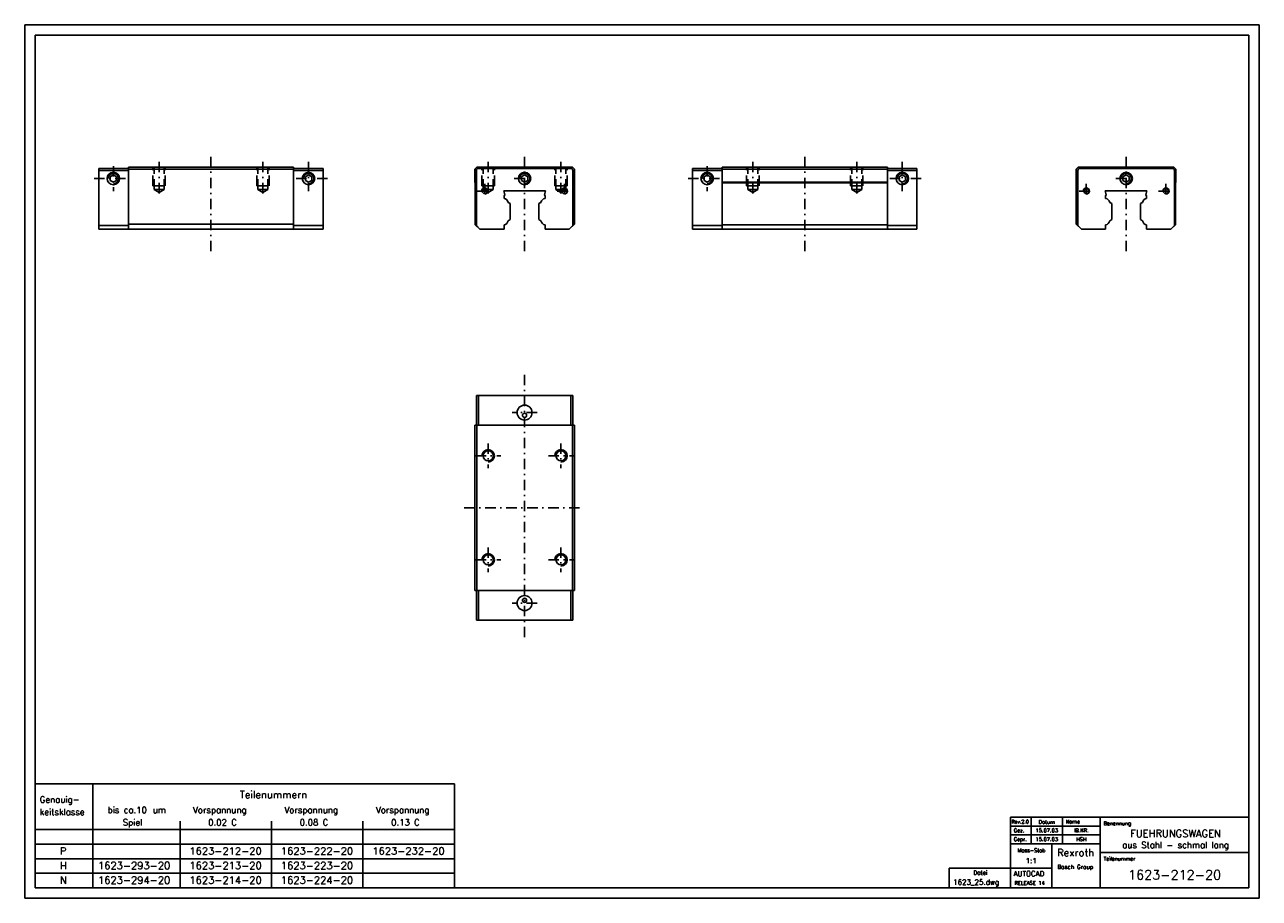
# Model space of a CAD drawing. Extents: x 0 to 594, y 0 to 420.
import ezdxf
from ezdxf.enums import TextEntityAlignment as Align

# ---------------------------------------------------------------- set-up
doc = ezdxf.new("R2010")
doc.units = 0
doc.header["$LTSCALE"] = 10
doc.header["$MEASUREMENT"] = 0
for name, pattern in [('AUSGEZOGEN', [0]), ('GESTRICHELT', [0.75, 0.5, -0.25]), ('STRICHPUNKT', [1, 0.5, -0.25, 0, -0.25])]:
    doc.linetypes.add(name, pattern=pattern)
for name, color, linetype in [('L2STAR', 2, 'AUSGEZOGEN'), ('L3STAR', 3, 'AUSGEZOGEN'), ('L5STAR', 7, 'AUSGEZOGEN'), ('M2STAR', 2, 'STRICHPUNKT'), ('T2STAR', 2, 'AUSGEZOGEN'), ('T3STAR', 3, 'AUSGEZOGEN'), ('U2STAR', 2, 'GESTRICHELT')]:
    doc.layers.add(name, color=color, linetype=linetype)
doc.styles.add('SIMPLEX8', font='SIMPLEX8.shx')

msp = doc.modelspace()

# ---------------------------------------------------------------- linework, layer by layer
at = {"layer": 'L2STAR'}
for p, q in [((594, 420), (0, 420)), ((0, 420), (0, 0)), ((594, 0), (594, 420)), ((35.67679, 349.927876), (49.87679, 349.927876)), ((143.57679, 349.927876), (129.37679, 349.927876)), ((321.34861, 349.927876), (335.54861, 349.927876)), ((429.24861, 349.927876), (415.04861, 349.927876)), ((206.75, 26), (5, 26)), ((206.75, 19), (5, 19)), ((206.75, 12), (5, 12)), ((0, 0), (594, 0))]:
    msp.add_line(p, q, dxfattribs=at)
for centre, radius in [((42.67679, 346.027876), 2.5), ((136.57679, 346.027876), 2.5), ((240.506695, 346.027876), 2.5), ((328.34861, 346.027876), 2.5), ((422.24861, 346.027876), 2.5), ((529.91811, 346.027876), 2.5), ((221.356695, 340.027876), 1.5), ((259.656695, 340.027876), 1.5), ((510.76811, 340.027876), 1.5), ((549.06811, 340.027876), 1.5), ((223.006695, 212.72532), 3), ((258.006695, 212.72532), 3), ((223.006695, 162.72532), 3), ((258.006695, 162.72532), 3)]:
    msp.add_arc(centre, radius, 270, 180, dxfattribs=at)
at = {"layer": 'L3STAR'}
for p, q in [((589, 415), (5, 415)), ((5, 415), (5, 5)), ((589, 5), (589, 415)), ((206.75, 55), (5, 55)), ((32.75, 55), (32.75, 5)), ((206.75, 55), (206.75, 5)), ((74.75, 37.020784), (74.75, 5)), ((118.75, 37.020784), (118.75, 5)), ((162.75, 37.020784), (162.75, 5)), ((589, 38.99993), (474.25, 38.99993)), ((474.25, 38.99993), (474.25, 5)), ((484.25, 38.99993), (484.25, 26.24993)), ((499.25, 26.24993), (499.25, 38.99993)), ((517.5, 38.99993), (517.5, 5)), ((206.75, 33), (5, 33)), ((474.25, 34.74993), (517.5, 34.74993)), ((517.5, 30.49993), (474.25, 30.49993)), ((474.25, 26.24993), (517.5, 26.24993)), ((494.25, 26.24993), (494.25, 5)), ((517.5, 21.99993), (589, 21.99993)), ((444.75, 14.543841), (444.75, 5)), ((444.75, 14.543841), (474.25, 14.543841)), ((474.25, 14.543841), (494.25, 14.543841)), ((5, 5), (589, 5))]:
    msp.add_line(p, q, dxfattribs=at)
at = {"layer": 'L5STAR'}
for p, q in [((35.67679, 349.927876), (35.67679, 350.927876)), ((35.67679, 350.927876), (49.87679, 350.927876)), ((35.97679, 350.927876), (49.87679, 350.927876)), ((129.37679, 351.527876), (49.87679, 351.527876)), ((49.87679, 351.527876), (49.87679, 350.527876)), ((129.37679, 350.527876), (49.87679, 350.527876)), ((49.87679, 324.127876), (49.87679, 350.527876)), ((129.37679, 351.527876), (129.37679, 350.527876)), ((143.57679, 350.927876), (129.37679, 350.927876)), ((129.37679, 324.127876), (129.37679, 350.527876)), ((143.57679, 350.927876), (143.57679, 349.927876)), ((216.506695, 350.527876), (217.506695, 351.527876)), ((216.506695, 350.527876), (216.506695, 344.327876)), ((263.506695, 351.527876), (217.506695, 351.527876)), ((262.706695, 350.927876), (218.306695, 350.927876)), ((263.506695, 351.527876), (264.506695, 350.527876)), ((264.506695, 324.127876), (264.506695, 350.527876)), ((321.34861, 350.927876), (335.54861, 350.927876)), ((321.34861, 349.927876), (321.34861, 350.927876)), ((321.64861, 350.927876), (335.54861, 350.927876)), ((335.54861, 351.527876), (415.04861, 351.527876)), ((335.54861, 350.527876), (335.54861, 351.527876)), ((335.54861, 350.527876), (415.04861, 350.527876)), ((335.54861, 350.527876), (335.54861, 344.327876)), ((415.04861, 350.527876), (415.04861, 351.527876)), ((429.24861, 350.927876), (415.04861, 350.927876)), ((415.04861, 350.527876), (415.04861, 344.327876)), ((429.24861, 350.927876), (429.24861, 349.927876)), ((506.91811, 351.527876), (505.91811, 350.527876)), ((505.91811, 324.127876), (505.91811, 350.527876)), ((506.91811, 351.527876), (552.91811, 351.527876)), ((552.11811, 350.927876), (507.71811, 350.927876)), ((553.91811, 350.527876), (552.91811, 351.527876)), ((553.91811, 350.527876), (553.91811, 344.327876)), ((35.67679, 323.398587), (35.67679, 349.927876)), ((41.17679, 346.893902), (42.67679, 347.759927)), ((41.17679, 345.161851), (41.17679, 346.893902)), ((41.17679, 345.161851), (42.67679, 344.295825)), ((42.67679, 347.759927), (44.17679, 346.893902)), ((42.67679, 344.295825), (44.17679, 345.161851)), ((44.17679, 345.161851), (44.17679, 346.893902)), ((135.07679, 346.893902), (136.57679, 347.759927)), ((135.07679, 345.161851), (135.07679, 346.893902)), ((135.07679, 345.161851), (136.57679, 344.295825)), ((136.57679, 347.759927), (138.07679, 346.893902)), ((136.57679, 344.295825), (138.07679, 345.161851)), ((138.07679, 345.161851), (138.07679, 346.893902)), ((143.57679, 349.927876), (143.57679, 323.398587)), ((217.306695, 349.927876), (217.306695, 323.398587)), ((239.006695, 346.893902), (240.506695, 347.759927)), ((239.006695, 345.161851), (239.006695, 346.893902)), ((239.006695, 345.161851), (240.506695, 344.295825)), ((240.506695, 347.759927), (242.006695, 346.893902)), ((240.506695, 344.295825), (242.006695, 345.161851)), ((242.006695, 345.161851), (242.006695, 346.893902)), ((263.706695, 323.398587), (263.706695, 349.927876)), ((321.34861, 323.398587), (321.34861, 349.927876)), ((326.84861, 346.893902), (328.34861, 347.759927)), ((326.84861, 345.161851), (326.84861, 346.893902)), ((326.84861, 345.161851), (328.34861, 344.295825)), ((328.34861, 347.759927), (329.84861, 346.893902)), ((328.34861, 344.295825), (329.84861, 345.161851)), ((329.84861, 345.161851), (329.84861, 346.893902)), ((420.74861, 346.893902), (422.24861, 347.759927)), ((420.74861, 345.161851), (420.74861, 346.893902)), ((420.74861, 345.161851), (422.24861, 344.295825)), ((422.24861, 347.759927), (423.74861, 346.893902)), ((422.24861, 344.295825), (423.74861, 345.161851)), ((423.74861, 345.161851), (423.74861, 346.893902)), ((429.24861, 349.927876), (429.24861, 323.398587)), ((506.71811, 349.927876), (506.71811, 323.398587)), ((528.41811, 346.893902), (529.91811, 347.759927)), ((528.41811, 345.161851), (528.41811, 346.893902)), ((528.41811, 345.161851), (529.91811, 344.295825)), ((529.91811, 347.759927), (531.41811, 346.893902)), ((529.91811, 344.295825), (531.41811, 345.161851)), ((531.41811, 345.161851), (531.41811, 346.893902)), ((553.11811, 323.398587), (553.11811, 349.927876)), ((216.806695, 344.027876), (216.506695, 344.327876)), ((216.806695, 323.827876), (216.806695, 344.027876)), ((250.547792, 340.077876), (230.465599, 340.077876)), ((230.465599, 340.077876), (230.986746, 338.132927)), ((250.026644, 338.132927), (250.547792, 340.077876)), ((335.54861, 344.327876), (415.04861, 344.327876)), ((335.54861, 344.027876), (335.54861, 344.327876)), ((415.04861, 344.027876), (335.54861, 344.027876)), ((335.54861, 323.827876), (335.54861, 344.027876)), ((415.04861, 344.027876), (415.04861, 344.327876)), ((415.04861, 323.827876), (415.04861, 344.027876)), ((519.877014, 340.077876), (539.959207, 340.077876)), ((520.398161, 338.132927), (519.877014, 340.077876)), ((539.959207, 340.077876), (539.438059, 338.132927)), ((553.61811, 344.027876), (553.91811, 344.327876)), ((553.61811, 323.827876), (553.61811, 344.027876)), ((230.656695, 337.802876), (230.986746, 338.132927)), ((230.656695, 336.486195), (230.656695, 337.802876)), ((233.606695, 333.977876), (232.610134, 334.553241)), ((233.606695, 326.277876), (233.606695, 333.977876)), ((248.403256, 334.553241), (247.406695, 333.977876)), ((247.406695, 333.977876), (247.406695, 326.277876)), ((250.026644, 338.132927), (250.356695, 337.802876)), ((250.356695, 336.486195), (250.356695, 337.802876)), ((520.398161, 338.132927), (520.06811, 337.802876)), ((520.06811, 336.486195), (520.06811, 337.802876)), ((522.021549, 334.553241), (523.01811, 333.977876)), ((523.01811, 333.977876), (523.01811, 326.277876)), ((536.81811, 333.977876), (537.814671, 334.553241)), ((536.81811, 326.277876), (536.81811, 333.977876)), ((539.76811, 337.802876), (539.438059, 338.132927)), ((539.76811, 336.486195), (539.76811, 337.802876)), ((35.67679, 321.677876), (35.67679, 323.398587)), ((49.87679, 323.398587), (35.67679, 323.398587)), ((49.87679, 321.677876), (35.67679, 321.677876)), ((129.37679, 324.127876), (49.87679, 324.127876)), ((49.87679, 324.127876), (49.87679, 323.398587)), ((49.87679, 323.398587), (49.87679, 321.677876)), ((49.87679, 321.677876), (49.87679, 321.627876)), ((129.37679, 321.627876), (49.87679, 321.627876)), ((129.37679, 324.127876), (129.37679, 323.398587)), ((129.37679, 323.398587), (143.57679, 323.398587)), ((129.37679, 323.398587), (129.37679, 321.677876)), ((129.37679, 321.677876), (143.57679, 321.677876)), ((129.37679, 321.677876), (129.37679, 321.627876)), ((143.57679, 323.398587), (143.57679, 321.677876)), ((219.006695, 321.627876), (216.806695, 323.827876)), ((217.306695, 323.398587), (219.027406, 321.677876)), ((219.006695, 321.627876), (230.656695, 321.627876)), ((219.027406, 321.677876), (230.656695, 321.677876)), ((230.656695, 321.677876), (230.656695, 323.769557)), ((230.656695, 321.627876), (230.656695, 321.677876)), ((232.610134, 325.702511), (233.606695, 326.277876)), ((247.406695, 326.277876), (248.403256, 325.702511)), ((250.356695, 321.677876), (250.356695, 323.769557)), ((250.356695, 321.627876), (250.356695, 321.677876)), ((250.356695, 321.677876), (261.985985, 321.677876)), ((250.356695, 321.627876), (262.006695, 321.627876)), ((261.985985, 321.677876), (263.706695, 323.398587)), ((264.506695, 324.127876), (262.006695, 321.627876)), ((335.54861, 323.398587), (321.34861, 323.398587)), ((321.34861, 321.677876), (321.34861, 323.398587)), ((335.54861, 321.677876), (321.34861, 321.677876)), ((335.54861, 323.827876), (415.04861, 323.827876)), ((335.54861, 323.398587), (335.54861, 323.827876)), ((335.54861, 321.677876), (335.54861, 323.398587)), ((335.54861, 321.627876), (335.54861, 321.677876)), ((335.54861, 321.627876), (415.04861, 321.627876)), ((415.04861, 323.398587), (415.04861, 323.827876)), ((415.04861, 323.398587), (429.24861, 323.398587)), ((415.04861, 321.677876), (415.04861, 323.398587)), ((415.04861, 321.677876), (429.24861, 321.677876)), ((415.04861, 321.627876), (415.04861, 321.677876)), ((429.24861, 323.398587), (429.24861, 321.677876)), ((505.91811, 324.127876), (508.41811, 321.627876)), ((506.71811, 323.398587), (508.438821, 321.677876)), ((520.06811, 321.627876), (508.41811, 321.627876)), ((508.438821, 321.677876), (520.06811, 321.677876)), ((520.06811, 321.677876), (520.06811, 323.769557)), ((520.06811, 321.627876), (520.06811, 321.677876)), ((523.01811, 326.277876), (522.021549, 325.702511)), ((537.814671, 325.702511), (536.81811, 326.277876)), ((539.76811, 321.677876), (539.76811, 323.769557)), ((539.76811, 321.627876), (539.76811, 321.677876)), ((539.76811, 321.677876), (551.3974, 321.677876)), ((551.41811, 321.627876), (539.76811, 321.627876)), ((551.3974, 321.677876), (553.11811, 323.398587)), ((551.41811, 321.627876), (553.61811, 323.827876)), ((217.306695, 241.67532), (218.306695, 241.67532)), ((217.306695, 241.67532), (217.306695, 227.47532)), ((217.306695, 241.37532), (217.306695, 227.47532)), ((218.306695, 241.67532), (262.706695, 241.67532)), ((218.306695, 241.67532), (218.306695, 227.47532)), ((262.706695, 241.67532), (263.706695, 241.67532)), ((262.706695, 241.67532), (262.706695, 227.47532)), ((263.706695, 241.67532), (263.706695, 227.47532)), ((263.706695, 241.37532), (263.706695, 227.47532)), ((216.506695, 227.47532), (216.506695, 147.97532)), ((216.506695, 227.47532), (217.506695, 227.47532)), ((217.506695, 227.47532), (217.506695, 147.97532)), ((263.506695, 227.47532), (217.506695, 227.47532)), ((263.506695, 227.47532), (263.506695, 147.97532)), ((263.506695, 227.47532), (264.506695, 227.47532)), ((264.506695, 227.47532), (264.506695, 147.97532)), ((216.506695, 147.97532), (217.506695, 147.97532)), ((217.306695, 133.77532), (217.306695, 147.97532)), ((263.506695, 147.97532), (217.506695, 147.97532)), ((218.306695, 133.77532), (218.306695, 147.97532)), ((262.706695, 133.77532), (262.706695, 147.97532)), ((263.506695, 147.97532), (264.506695, 147.97532)), ((263.706695, 134.07532), (263.706695, 147.97532)), ((263.706695, 133.77532), (263.706695, 147.97532)), ((218.306695, 133.77532), (217.306695, 133.77532)), ((262.706695, 133.77532), (218.306695, 133.77532)), ((263.706695, 133.77532), (262.706695, 133.77532))]:
    msp.add_line(p, q, dxfattribs=at)
for centre, radius in [((42.67679, 346.027876), 3), ((136.57679, 346.027876), 3), ((240.506695, 346.027876), 3), ((328.34861, 346.027876), 3), ((422.24861, 346.027876), 3), ((529.91811, 346.027876), 3), ((221.356695, 340.027876), 1.2), ((259.656695, 340.027876), 1.2), ((510.76811, 340.027876), 1.2), ((549.06811, 340.027876), 1.2), ((240.506695, 233.52532), 3.6), ((240.506695, 233.52532), 3.6), ((240.506695, 232.22532), 1), ((223.006695, 212.72532), 2.4), ((258.006695, 212.72532), 2.4), ((223.006695, 162.72532), 2.4), ((258.006695, 162.72532), 2.4), ((240.506695, 141.92532), 3.6), ((240.506695, 141.92532), 3.6), ((240.506695, 143.22532), 1)]:
    msp.add_circle(centre, radius, dxfattribs=at)
for centre, radius, start, end in [((218.306695, 349.927876), 1, 90, 180), ((262.706695, 349.927876), 1, 0, 90), ((507.71811, 349.927876), 1, 90, 180), ((552.11811, 349.927876), 1, 0, 90), ((230.206695, 334.077876), 2.45, 11.187865, 79.416197), ((250.806695, 334.077876), 2.45, 100.583803, 168.812135), ((519.61811, 334.077876), 2.45, 11.187865, 79.416197), ((540.21811, 334.077876), 2.45, 100.583803, 168.812135), ((230.206695, 326.177876), 2.45, 280.583803, 348.812135), ((250.806695, 326.177876), 2.45, 191.187865, 259.416197), ((519.61811, 326.177876), 2.45, 280.583803, 348.812135), ((540.21811, 326.177876), 2.45, 191.187865, 259.416197)]:
    msp.add_arc(centre, radius, start, end, dxfattribs=at)
at = {"layer": 'M2STAR'}
for p, q in [((89.62679, 356.527876), (89.62679, 310.527876)), ((240.506695, 356.527876), (240.506695, 310.527876)), ((375.29861, 356.527876), (375.29861, 310.527876)), ((529.91811, 356.527876), (529.91811, 310.527876)), ((42.67679, 352.027876), (42.67679, 340.027876)), ((64.62679, 354.027876), (64.62679, 336.785811)), ((114.62679, 354.027876), (114.62679, 336.785811)), ((136.57679, 354.027876), (136.57679, 340.027876)), ((223.006695, 354.027876), (223.006695, 336.785811)), ((258.006695, 354.027876), (258.006695, 336.785811)), ((328.34861, 352.027876), (328.34861, 340.027876)), ((350.29861, 354.027876), (350.29861, 336.785811)), ((400.29861, 354.027876), (400.29861, 336.785811)), ((422.24861, 354.027876), (422.24861, 340.027876)), ((33.47679, 346.027876), (48.67679, 346.027876)), ((130.57679, 346.027876), (145.77679, 346.027876)), ((235.506695, 346.027876), (245.506695, 346.027876)), ((319.14861, 346.027876), (334.34861, 346.027876)), ((416.24861, 346.027876), (431.44861, 346.027876)), ((524.91811, 346.027876), (534.91811, 346.027876)), ((217.856695, 340.027876), (224.856695, 340.027876)), ((221.356695, 343.527876), (221.356695, 336.527876)), ((256.156695, 340.027876), (263.156695, 340.027876)), ((259.656695, 343.527876), (259.656695, 336.527876)), ((507.26811, 340.027876), (514.26811, 340.027876)), ((510.76811, 343.527876), (510.76811, 336.527876)), ((545.56811, 340.027876), (552.56811, 340.027876)), ((549.06811, 343.527876), (549.06811, 336.527876)), ((240.506695, 251.67532), (240.506695, 123.77532)), ((246.506695, 233.52532), (234.506695, 233.52532)), ((223.006695, 218.72532), (223.006695, 206.72532)), ((258.006695, 218.72532), (258.006695, 206.72532)), ((217.006695, 212.72532), (229.006695, 212.72532)), ((252.006695, 212.72532), (264.006695, 212.72532)), ((211.506695, 187.72532), (269.506695, 187.72532)), ((223.006695, 168.72532), (223.006695, 156.72532)), ((258.006695, 168.72532), (258.006695, 156.72532)), ((217.006695, 162.72532), (229.006695, 162.72532)), ((252.006695, 162.72532), (264.006695, 162.72532)), ((246.506695, 141.92532), (234.506695, 141.92532))]:
    msp.add_line(p, q, dxfattribs=at)
at = {"layer": 'U2STAR'}
for p, q in [((61.62679, 342.527876), (61.62679, 351.527876)), ((62.22679, 340.727876), (62.22679, 351.527876)), ((67.02679, 340.727876), (67.02679, 351.527876)), ((67.62679, 342.527876), (67.62679, 351.527876)), ((111.62679, 342.527876), (111.62679, 351.527876)), ((112.22679, 340.727876), (112.22679, 351.527876)), ((117.02679, 340.727876), (117.02679, 351.527876)), ((117.62679, 342.527876), (117.62679, 351.527876)), ((220.006695, 342.527876), (220.006695, 351.527876)), ((220.606695, 340.727876), (220.606695, 351.527876)), ((225.406695, 340.727876), (225.406695, 351.527876)), ((226.006695, 342.527876), (226.006695, 351.527876)), ((255.006695, 342.527876), (255.006695, 351.527876)), ((255.606695, 340.727876), (255.606695, 351.527876)), ((260.406695, 340.727876), (260.406695, 351.527876)), ((261.006695, 342.527876), (261.006695, 351.527876)), ((347.29861, 342.527876), (347.29861, 351.527876)), ((347.89861, 340.727876), (347.89861, 351.527876)), ((352.69861, 340.727876), (352.69861, 351.527876)), ((353.29861, 342.527876), (353.29861, 351.527876)), ((397.29861, 342.527876), (397.29861, 351.527876)), ((397.89861, 340.727876), (397.89861, 351.527876)), ((402.69861, 340.727876), (402.69861, 351.527876)), ((403.29861, 342.527876), (403.29861, 351.527876)), ((61.62679, 342.527876), (67.62679, 342.527876)), ((64.62679, 339.285811), (62.22679, 340.727876)), ((64.62679, 339.285811), (67.02679, 340.727876)), ((111.62679, 342.527876), (117.62679, 342.527876)), ((114.62679, 339.285811), (112.22679, 340.727876)), ((114.62679, 339.285811), (117.02679, 340.727876)), ((223.006695, 339.285811), (220.606695, 340.727876)), ((223.006695, 339.285811), (225.406695, 340.727876)), ((258.006695, 339.285811), (255.606695, 340.727876)), ((258.006695, 339.285811), (260.406695, 340.727876)), ((347.29861, 342.527876), (353.29861, 342.527876)), ((350.29861, 339.285811), (347.89861, 340.727876)), ((350.29861, 339.285811), (352.69861, 340.727876)), ((397.29861, 342.527876), (403.29861, 342.527876)), ((400.29861, 339.285811), (397.89861, 340.727876)), ((400.29861, 339.285811), (402.69861, 340.727876))]:
    msp.add_line(p, q, dxfattribs=at)
for points in [[(67.02679, 340.727876), (64.417617, 340.727876), (64.210035, 340.727876), (64.005625, 340.727876), (63.805942, 340.727876), (63.612507, 340.727876), (63.42679, 340.727876), (63.250207, 340.727876), (63.0841, 340.727876), (62.929734, 340.727876), (62.788284, 340.727876), (62.660825, 340.727876), (62.548329, 340.727876), (62.451652, 340.727876), (62.371528, 340.727876), (62.308568, 340.727876), (62.263252, 340.727876), (62.235923, 340.727876), (62.22679, 340.727876)], [(112.22679, 340.727876), (114.835964, 340.727876), (115.043546, 340.727876), (115.247956, 340.727876), (115.447639, 340.727876), (115.641074, 340.727876), (115.82679, 340.727876), (116.003374, 340.727876), (116.169481, 340.727876), (116.323847, 340.727876), (116.465297, 340.727876), (116.592755, 340.727876), (116.705251, 340.727876), (116.801929, 340.727876), (116.882053, 340.727876), (116.945012, 340.727876), (116.990329, 340.727876), (117.017658, 340.727876), (117.02679, 340.727876)], [(226.006695, 342.527876), (225.949561, 342.527876), (225.780333, 342.527876), (225.505459, 342.527876), (225.128016, 342.527876), (224.675582, 342.527876), (224.159581, 342.527876), (223.599667, 342.527876), (223.006695, 342.527876), (222.423992, 342.527876), (221.863484, 342.527876), (221.346521, 342.527876), (220.885375, 342.527876), (220.513742, 342.527876), (220.237065, 342.527876), (220.065882, 342.527876), (220.006695, 342.527876)], [(225.406695, 340.727876), (222.185847, 340.727876), (221.992411, 340.727876), (221.806695, 340.727876), (221.630112, 340.727876), (221.464005, 340.727876), (221.309639, 340.727876), (221.168189, 340.727876), (221.04073, 340.727876), (220.928234, 340.727876), (220.831557, 340.727876), (220.751433, 340.727876), (220.688473, 340.727876), (220.643157, 340.727876), (220.615828, 340.727876), (220.606695, 340.727876)], [(261.006695, 342.527876), (260.949561, 342.527876), (260.780333, 342.527876), (260.505459, 342.527876), (260.128016, 342.527876), (259.675582, 342.527876), (259.159581, 342.527876), (258.599667, 342.527876), (258.006695, 342.527876), (257.423992, 342.527876), (256.863484, 342.527876), (256.346521, 342.527876), (255.885375, 342.527876), (255.513742, 342.527876), (255.237065, 342.527876), (255.065882, 342.527876), (255.006695, 342.527876)], [(260.406695, 340.727876), (258.627861, 340.727876), (258.423451, 340.727876), (258.215869, 340.727876), (258.006695, 340.727876), (257.797521, 340.727876), (257.58994, 340.727876), (257.385529, 340.727876), (257.185847, 340.727876), (256.992411, 340.727876), (256.806695, 340.727876), (256.630112, 340.727876), (256.464005, 340.727876), (256.309639, 340.727876), (256.168189, 340.727876), (256.04073, 340.727876), (255.928234, 340.727876), (255.831557, 340.727876), (255.751433, 340.727876), (255.688473, 340.727876), (255.643157, 340.727876), (255.615828, 340.727876), (255.606695, 340.727876)], [(352.69861, 340.727876), (350.089436, 340.727876), (349.881854, 340.727876), (349.677444, 340.727876), (349.477761, 340.727876), (349.284326, 340.727876), (349.09861, 340.727876), (348.922026, 340.727876), (348.755919, 340.727876), (348.601553, 340.727876), (348.460103, 340.727876), (348.332645, 340.727876), (348.220149, 340.727876), (348.123471, 340.727876), (348.043347, 340.727876), (347.980388, 340.727876), (347.935071, 340.727876), (347.907742, 340.727876), (347.89861, 340.727876)], [(397.89861, 340.727876), (400.507783, 340.727876), (400.715365, 340.727876), (400.919775, 340.727876), (401.119458, 340.727876), (401.312893, 340.727876), (401.49861, 340.727876), (401.675193, 340.727876), (401.8413, 340.727876), (401.995666, 340.727876), (402.137116, 340.727876), (402.264575, 340.727876), (402.377071, 340.727876), (402.473748, 340.727876), (402.553872, 340.727876), (402.616832, 340.727876), (402.662148, 340.727876), (402.689477, 340.727876), (402.69861, 340.727876)]]:
    msp.add_lwpolyline(points, dxfattribs=at)

# ---------------------------------------------------------------- texts
at = {"layer": 'L5STAR', "color": 7, "style": 'SIMPLEX8'}
for s, height, p in [('Rexroth', 3.5, (496.710292, 20.200756)), ('Bosch Group', 2, (496.842202, 14.115612))]:
    msp.add_text(s, height=height, dxfattribs=at).set_placement(p)
at = {"layer": 'T2STAR', "style": 'SIMPLEX8'}
for s, height, p in [('Genauig-', 3, (7.249, 45.975)), ('Teilenummern', 3.5, (103.486027, 48.118632)), ('keitsklasse', 3, (7.249, 39.975)), ('bis ca.10', 3, (39.899, 40.975)), ('um', 3, (61.599, 40.975)), ('Vorspannung', 3, (80.999, 40.975)), ('Vorspannung', 3, (124.999, 40.975)), ('Vorspannung', 3, (168.999, 40.975)), ('Spiel', 3, (47.199, 34.975)), ('0.02 C', 3, (88.299, 34.975)), ('0.08 C', 3, (132.299, 34.975)), ('0.13 C', 3, (176.299, 34.975)), ('Rev.2.0', 1.7, (474.749, 35.97493)), ('Name', 1.8, (500.849, 35.97493)), ('Benennung', 1.8, (519.099, 35.09993)), ('Gez.', 1.8, (475.849, 31.72493)), ('P', 3.5, (16.949, 20.975)), ('1623-212-20', 3.5, (79.249, 20.975)), ('1623-222-20', 3.5, (123.249, 20.975)), ('1623-232-20', 3.5, (167.249, 20.975)), ('Gepr.', 1.8, (475.849, 27.47493)), ('Teilenummer', 1.8, (519.099, 18.10003)), ('H', 3.5, (16.949, 13.975)), ('1623-293-20', 3.5, (35.249, 13.975)), ('1623-213-20', 3.5, (79.249, 13.975)), ('1623-223-20', 3.5, (123.249, 13.975)), ('Datei', 2, (456.462103, 11.357667)), ('AUTOCAD', 2.5, (475.785538, 10.594759)), ('N', 3.5, (16.949, 6.975)), ('1623-294-20', 3.5, (35.249, 6.975)), ('1623-214-20', 3.5, (79.249, 6.975)), ('1623-224-20', 3.5, (123.249, 6.975)), ('1623_25.dwg', 2.5, (446.705414, 6.495511)), ('RELEASE 14', 1.8, (476.205414, 6.495511))]:
    msp.add_text(s, height=height, dxfattribs=at).set_placement(p)
for s, height, p in [('Datum', 1.8, (491.75, 36.69503)), ('15.07.03', 1.8, (491.75, 32.62503)), ('IB.KR.', 1.8, (508.375, 32.62503)), ('Mass-Stab', 1.8, (484.349, 23.05063)), ('15.07.03', 1.8, (491.75, 28.37503)), ('HSH', 1.8, (508.375, 28.37503)), ('1:1', 2.5, (484.25, 18.11003))]:
    msp.add_text(s, height=height, dxfattribs=at).set_placement(p, align=Align.MIDDLE)
at = {"layer": 'T3STAR', "style": 'SIMPLEX8'}
for s, height, p in [('FUEHRUNGSWAGEN', 3.5, (553.699, 31.14933)), ('aus Stahl - schmal lang', 3, (553.699, 25.14933)), ('1623-212-20', 4.5, (553.25, 11.28183))]:
    msp.add_text(s, height=height, dxfattribs=at).set_placement(p, align=Align.MIDDLE)

doc.saveas('drawing.dxf')
